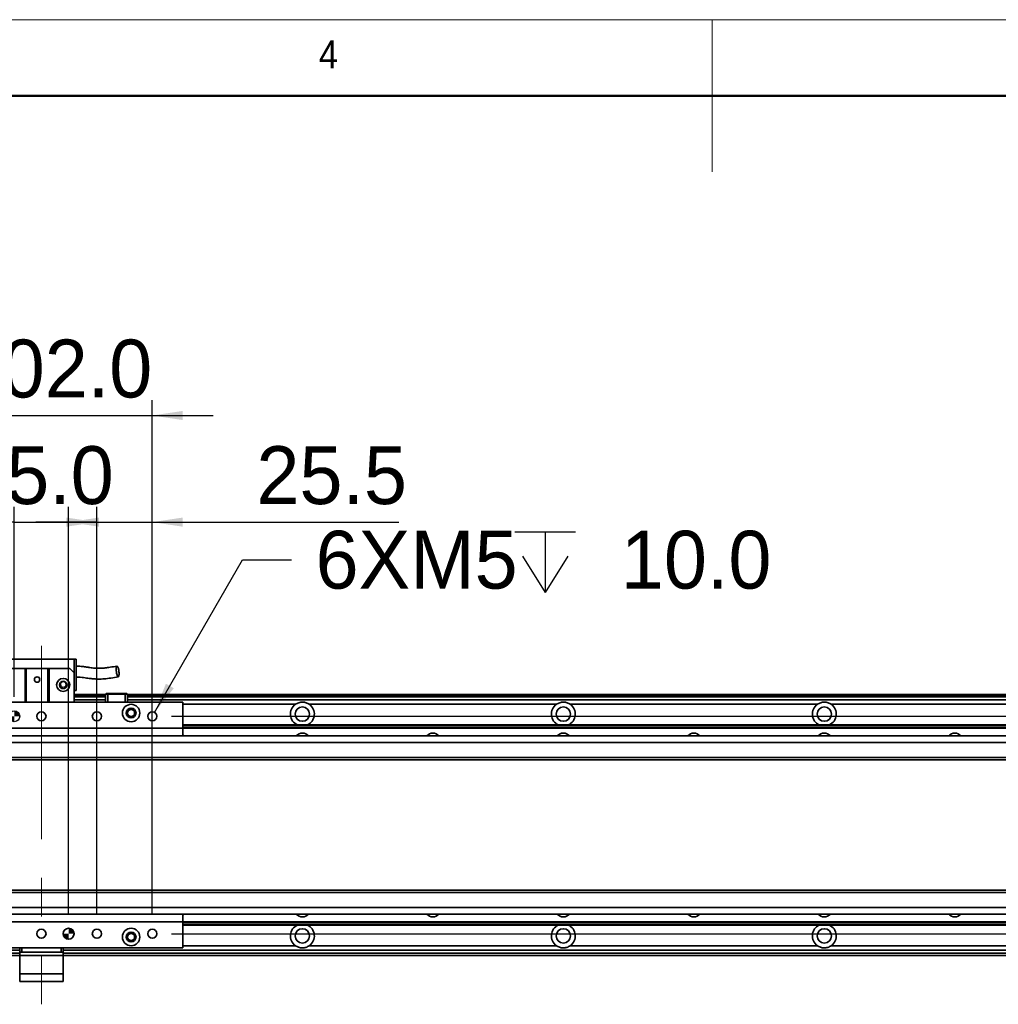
# Model space of a CAD drawing. Header units: millimetres. Extents: x 35 to 2905, y 35 to 2044.
# Tile 6 of 8: x 1152 to 1602, y 1591 to 2044. Entities that reach past the tile are written whole.
import ezdxf

# ---------------------------------------------------------------- set-up
doc = ezdxf.new("R2010")
doc.units = ezdxf.units.MM
doc.header["$LTSCALE"] = 7
doc.linetypes.add('CENTERX2', pattern=[20.32, 12.7, -2.54, 2.54, -2.54])
doc.layers.add('黑色实线', color=7, linetype='Continuous')
doc.styles.add('SLDTEXTSTYLE1', font='Gothic.ttf', dxfattribs={"width": 0.913})
doc.styles.add('SLDTEXTSTYLE8', font='txt')
doc.dimstyles.new('SLDDIMSTYLE0', dxfattribs={"dimtxt": 26.6, "dimasz": 14, "dimexe": 0, "dimexo": 0.0625, "dimgap": 6.65, "dimtad": 2, "dimdec": 1, "dimrnd": 1e-09, "dimzin": 4, "dimdsep": 46, "dimtxsty": 'SLDTEXTSTYLE8', "dimsah": 1, "dimcen": 0.09, "dimadec": 0, "dimazin": 1, "dimtfac": 1, "dimtdec": 1, "dimtmove": 0, "dimatfit": 0, "dimfxl": 0, "dimfrac": 2, "dimtolj": 1, "dimtzin": 12, "dimarcsym": 0})
doc.dimstyles.new('SLDDIMSTYLE1', dxfattribs={"dimtxt": 26.6, "dimasz": 14, "dimexe": 0, "dimexo": 0.0625, "dimgap": 6.65, "dimtad": 2, "dimdec": 1, "dimrnd": 1e-09, "dimzin": 12, "dimdsep": 46, "dimtxsty": 'SLDTEXTSTYLE8', "dimsah": 1, "dimcen": 0.09, "dimadec": 0, "dimazin": 3, "dimtfac": 1, "dimtdec": 1, "dimtmove": 0, "dimatfit": 0, "dimfxl": 0, "dimfrac": 2, "dimtolj": 1, "dimtzin": 12, "dimarcsym": 0})
doc.dimstyles.new('SLDDIMSTYLE3', dxfattribs={"dimtxt": 26.6, "dimasz": 14, "dimexe": 0, "dimexo": 0.0625, "dimgap": 6.65, "dimtad": 0, "dimtih": 1, "dimtoh": 1, "dimdec": 6, "dimrnd": 1e-09, "dimzin": 12, "dimdsep": 46, "dimtxsty": 'SLDTEXTSTYLE8', "dimsah": 1, "dimcen": 0, "dimadec": 0, "dimazin": 3, "dimtfac": 1, "dimtdec": 1, "dimtofl": 0, "dimtmove": 0, "dimatfit": 3, "dimfxl": 0, "dimfrac": 2, "dimtolj": 1, "dimtzin": 12, "dimarcsym": 0})

# ---------------------------------------------------------------- blocks, each defined once
blk = doc.blocks.new('_D_7')
at = {"layer": '黑色实线'}
for p, q in [((2129.58, 1723.68), (2129.58, 1751.68)), ((1221.47, 1723.68), (2136.58, 1723.68)), ((2129.58, 1623.68), (2129.58, 1723.68)), ((1221.47, 1623.68), (2136.58, 1623.68)), ((2129.58, 1623.68), (2129.58, 1595.68))]:
    blk.add_line(p, q, dxfattribs=at)
for points in [[(2129.58, 1723.68), (2131.68, 1737.68), (2127.48, 1737.68)], [(2129.58, 1623.68), (2127.48, 1609.68), (2131.68, 1609.68)]]:
    blk.add_solid(points, dxfattribs=at)
at = {"layer": '黑色实线', "insert": (2094.68, 1633.26), "char_height": 26.6, "attachment_point": 1, "rotation": 90, "style": 'SLDTEXTSTYLE8'}
blk.add_mtext('100.0', dxfattribs=at)
blk = doc.blocks.new('SW_SYMBOL_HOLE_DEPTH')
at = {"layer": '黑色实线', "color": 0}
for p, q in [((0, 6125), (5600, 6125)), ((2800, 6125), (2800, 525)), ((700, 3885), (2800, 525)), ((4900, 3885), (2800, 525))]:
    blk.add_line(p, q, dxfattribs=at)
blk = doc.blocks.new('_D_8')
at = {"layer": '黑色实线'}
for p, q in [((1213.63, 1725.49), (1254.1, 1795.58)), ((1254.1, 1795.58), (1276.54, 1795.58))]:
    blk.add_line(p, q, dxfattribs=at)
blk.add_solid([(1213.63, 1725.49), (1222.45, 1736.57), (1218.82, 1738.67)], dxfattribs=at)
at = {"layer": '黑色实线', "xscale": 0.004985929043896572, "yscale": 0.004985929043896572, "zscale": 0.004985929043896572}
blk.add_blockref('SW_SYMBOL_HOLE_DEPTH', (1379.24, 1777.97), dxfattribs=at)
at = {"layer": '黑色实线', "char_height": 26.6, "attachment_point": 1, "style": 'SLDTEXTSTYLE8'}
for s, insert in [('6XM5', (1287.65, 1808.98)), (' 10.0', (1418.17, 1808.98))]:
    blk.add_mtext(s, dxfattribs=dict(at, insert=insert))
blk = doc.blocks.new('_D_10')
at = {"layer": '黑色实线'}
for p, q in [((1149.08, 1732.57), (1149.08, 1819.96)), ((1174.08, 1632.57), (1174.08, 1819.96)), ((1149.08, 1812.96), (1121.08, 1812.96)), ((1149.08, 1812.96), (1174.08, 1812.96)), ((1174.08, 1812.96), (1202.08, 1812.96))]:
    blk.add_line(p, q, dxfattribs=at)
for points in [[(1149.08, 1812.96), (1135.08, 1815.06), (1135.08, 1810.86)], [(1174.08, 1812.96), (1188.08, 1810.86), (1188.08, 1815.06)]]:
    blk.add_solid(points, dxfattribs=at)
at = {"layer": '黑色实线', "insert": (1125.6, 1847.86), "char_height": 26.6, "attachment_point": 1, "style": 'SLDTEXTSTYLE8'}
blk.add_mtext('25.0', dxfattribs=at)
blk = doc.blocks.new('_D_11')
at = {"layer": '黑色实线'}
for p, q in [((1110.58, 1632.57), (1110.58, 1868.99)), ((1212.58, 1632.57), (1212.58, 1868.99)), ((1110.58, 1861.99), (1082.58, 1861.99)), ((1110.58, 1861.99), (1212.58, 1861.99)), ((1212.58, 1861.99), (1240.58, 1861.99))]:
    blk.add_line(p, q, dxfattribs=at)
for points in [[(1110.58, 1861.99), (1096.58, 1864.09), (1096.58, 1859.89)], [(1212.58, 1861.99), (1226.58, 1859.89), (1226.58, 1864.09)]]:
    blk.add_solid(points, dxfattribs=at)
at = {"layer": '黑色实线', "insert": (1123.53, 1896.89), "char_height": 26.6, "attachment_point": 1, "style": 'SLDTEXTSTYLE8'}
blk.add_mtext('102.0', dxfattribs=at)
blk = doc.blocks.new('_D_12')
at = {"layer": '黑色实线'}
for p, q in [((1187.08, 1632.57), (1187.08, 1819.96)), ((1212.58, 1632.57), (1212.58, 1819.96)), ((1187.08, 1812.96), (1159.08, 1812.96)), ((1187.08, 1812.96), (1212.58, 1812.96)), ((1212.58, 1812.96), (1325.99, 1812.96))]:
    blk.add_line(p, q, dxfattribs=at)
for points in [[(1187.08, 1812.96), (1173.08, 1815.06), (1173.08, 1810.86)], [(1212.58, 1812.96), (1226.58, 1810.86), (1226.58, 1815.06)]]:
    blk.add_solid(points, dxfattribs=at)
at = {"layer": '黑色实线', "insert": (1260.45, 1847.86), "char_height": 26.6, "attachment_point": 1, "style": 'SLDTEXTSTYLE8'}
blk.add_mtext('25.5', dxfattribs=at)
blk = doc.blocks.new('SW_DOWELSYMBOL_0')
at = {"linetype": 'Continuous', "lineweight": 18}
h = blk.add_hatch(color=0, dxfattribs=at)
edge = h.paths.add_edge_path(flags=0)
edge.add_arc((0, 0), 2.5, 180, 270)
edge.add_line((0, -2.5), (0, 0))
edge.add_line((0, 0), (-2.5, 0))
h = blk.add_hatch(color=0, dxfattribs=at)
edge = h.paths.add_edge_path(flags=0)
edge.add_arc((0, 0), 2.5, 0, 90)
edge.add_line((0, 2.5), (0, 0))
edge.add_line((0, 0), (2.5, 0))
at = {"layer": '黑色实线', "color": 0}
blk.add_circle((0, 0), 2.5, dxfattribs=at)
blk = doc.blocks.new('SW_DOWELSYMBOL_1')
at = {"linetype": 'Continuous', "lineweight": 18}
h = blk.add_hatch(color=0, dxfattribs=at)
edge = h.paths.add_edge_path(flags=0)
edge.add_arc((0, 0), 2.5, 180, 270)
edge.add_line((0, -2.5), (0, 0))
edge.add_line((0, 0), (-2.5, 0))
h = blk.add_hatch(color=0, dxfattribs=at)
edge = h.paths.add_edge_path(flags=0)
edge.add_arc((0, 0), 2.5, 0, 90)
edge.add_line((0, 2.5), (0, 0))
edge.add_line((0, 0), (2.5, 0))
at = {"layer": '黑色实线', "color": 0}
blk.add_circle((0, 0), 2.5, dxfattribs=at)

msp = doc.modelspace()

# ---------------------------------------------------------------- linework, layer by layer
at = {"color": 7, "linetype": 'Continuous', "lineweight": 18}
for p, q in [((2905, 2044), (35, 2044)), ((1470, 2044), (1470, 1974)), ((70, 2009), (2870, 2009))]:
    msp.add_line(p, q, dxfattribs=at)
at = {"color": 7, "linetype": 'Continuous', "lineweight": 50}
msp.add_line((2870, 2009), (70, 2009), dxfattribs=at)
at = {"color": 7, "linetype": 'Continuous', "lineweight": 35}
for p, q in [((1142.5847493, 1749.9869679), (1176.5847884, 1749.9869679)), ((1176.5847884, 1749.9869679), (1177.584716, 1749.9869679)), ((1176.5847884, 1749.9869679), (1176.5847884, 1743.5869713)), ((1177.584716, 1735.58697), (1177.584716, 1749.9869679)), ((1144.5847236, 1745.5869679), (1154.0847503, 1745.5869679)), ((1154.0847503, 1730.1763397), (1154.0847503, 1745.5869679)), ((1154.0847503, 1745.5869679), (1154.5847141, 1745.5869679)), ((1154.5847141, 1745.5869679), (1154.5847141, 1730.1763397)), ((1164.5848237, 1745.5869679), (1154.5847141, 1745.5869679)), ((1164.5848237, 1730.1763397), (1164.5848237, 1745.5869679)), ((1164.5848237, 1745.5869679), (1165.0847875, 1745.5869679)), ((1165.0847875, 1745.5869679), (1165.0847875, 1730.1763397)), ((1165.0847875, 1745.5869679), (1174.5848142, 1745.5869679)), ((1176.5847884, 1743.5869713), (1174.5848142, 1745.5869679)), ((1176.5847884, 1743.5869713), (1176.5847884, 1730.1763397)), ((1176.5847884, 1735.58697), (1177.584716, 1735.58697)), ((1191.384741, 1734.1763404), (1191.0848104, 1733.8763427)), ((1191.384741, 1734.1763404), (1192.2090732, 1734.1763404)), ((1192.0847379, 1733.8763427), (1192.2090732, 1734.1763404)), ((1192.2090732, 1734.1763404), (1199.960538, 1734.1763404)), ((1200.0847541, 1733.8763427), (1199.960538, 1734.1763404)), ((1199.960538, 1734.1763404), (1200.7847511, 1734.1763404)), ((1201.0848008, 1733.8763427), (1200.7847511, 1734.1763404)), ((1226.5847408, 1730.1763397), (1096.5847455, 1730.1763397)), ((1191.0848104, 1733.6814802), (1176.5847884, 1733.6814802)), ((1176.5847884, 1733.4814806), (1191.0848104, 1733.4814806)), ((1176.5847884, 1733.2814809), (1191.0848104, 1733.2814809)), ((1191.0848104, 1733.1814792), (1176.5847884, 1733.1814792)), ((1191.0848104, 1731.1763417), (1176.5847884, 1731.1763417)), ((1192.0847379, 1733.8763427), (1191.0848104, 1733.8763427)), ((1191.0848104, 1730.1763397), (1191.0848104, 1733.8763427)), ((1192.0847379, 1733.8763427), (1192.0847379, 1730.1763397)), ((1200.0847541, 1733.8763427), (1192.0847379, 1733.8763427)), ((1201.0848008, 1733.8763427), (1200.0847541, 1733.8763427)), ((1200.0847541, 1730.1763397), (1200.0847541, 1733.8763427)), ((1201.0848008, 1733.8763427), (1201.0848008, 1730.1763397)), ((2047.5848399, 1733.6814802), (1201.0848008, 1733.6814802)), ((1201.0848008, 1733.4814806), (1991.5847265, 1733.4814806)), ((1201.0848008, 1733.2814809), (1991.5847265, 1733.2814809)), ((2047.5848399, 1733.1814792), (1201.0848008, 1733.1814792)), ((2047.5848399, 1731.1763417), (1201.0848008, 1731.1763417)), ((1226.5847408, 1730.1763397), (1226.5847408, 1718.1763415)), ((1398.4151565, 1729.1763414), (1284.7543441, 1729.1763414)), ((1518.4151613, 1729.1763414), (1404.7543489, 1729.1763414)), ((1638.415166, 1729.1763414), (1524.7543536, 1729.1763414)), ((1226.5847408, 1718.1763415), (1096.5847455, 1718.1763415)), ((1226.5847408, 1719.6763408), (2041.584798, 1719.6763408)), ((1226.5847408, 1719.3833206), (2041.584798, 1719.3833206)), ((1226.5847408, 1718.4844602), (2041.584798, 1718.4844602)), ((1226.5847408, 1718.1914401), (2041.584798, 1718.1914401)), ((1226.5847408, 1718.1763415), (1226.5847408, 1714.681479)), ((2027.0846568, 1714.681479), (296.0847699, 1714.681479)), ((2027.0846568, 1711.6814766), (296.0847699, 1711.6814766)), ((2027.0846568, 1704.6814755), (296.0847699, 1704.6814755)), ((296.0847699, 1703.6814753), (2027.0846568, 1703.6814753)), ((2027.0846568, 1643.6814804), (296.0847699, 1643.6814804)), ((2027.0846568, 1642.6814821), (296.0847699, 1642.6814821)), ((2027.0846568, 1635.6814828), (296.0847699, 1635.6814828)), ((2027.0846568, 1632.6814805), (296.0847699, 1632.6814805)), ((1226.5847408, 1632.6814805), (1226.5847408, 1629.1763399)), ((1226.5847408, 1629.1763399), (1096.5847455, 1629.1763399)), ((1226.5847408, 1629.1763399), (1226.5847408, 1617.1763417)), ((1226.5847408, 1629.1715157), (2041.584798, 1629.1715157)), ((1226.5847408, 1628.8784992), (2041.584798, 1628.8784992)), ((1226.5847408, 1627.9796351), (2041.584798, 1627.9796351)), ((1226.5847408, 1627.6866187), (2041.584798, 1627.6866187)), ((1226.5847408, 1617.1763417), (1096.5847455, 1617.1763417)), ((1151.5848123, 1615.1763413), (1151.5848123, 1617.1763417)), ((1152.5847398, 1617.1763417), (1152.5847398, 1615.1763413)), ((1170.5847465, 1615.1763413), (1170.5847465, 1617.1763417)), ((1171.5847932, 1617.1763417), (1171.5847932, 1615.1763413)), ((1398.4151565, 1618.1866181), (1284.7543441, 1618.1866181)), ((1518.4151613, 1618.1866181), (1404.7543489, 1618.1866181)), ((1638.415166, 1618.1866181), (1524.7543536, 1618.1866181)), ((1151.5848123, 1616.1866177), (275.5847656, 1616.1866177)), ((1151.5848123, 1613.6814792), (275.5847656, 1613.6814792)), ((1152.5847398, 1615.1763413), (1151.5848123, 1615.1763413)), ((1151.5848123, 1613.6763383), (1151.5848123, 1615.1763413)), ((1171.5847932, 1613.6763383), (1151.5848123, 1613.6763383)), ((1151.5848123, 1613.6763383), (1151.5848123, 1605.1763434)), ((1170.5847465, 1615.1763413), (1152.5847398, 1615.1763413)), ((1171.5847932, 1615.1763413), (1170.5847465, 1615.1763413)), ((2047.5848399, 1616.1866177), (1171.5847932, 1616.1866177)), ((1171.5847932, 1615.1763413), (1171.5847932, 1613.6763383)), ((2047.5848399, 1613.6814792), (1171.5847932, 1613.6814792)), ((1171.5847932, 1613.6763383), (1171.5847932, 1605.1763434)), ((1151.5848123, 1605.1763434), (1171.5847932, 1605.1763434)), ((1151.5848123, 1601.6763438), (1151.5848123, 1605.1763434)), ((1171.5847932, 1605.1763434), (1171.5847932, 1601.6763438)), ((1171.5847932, 1601.6763438), (1151.5848123, 1601.6763438))]:
    msp.add_line(p, q, dxfattribs=at)
at = {"color": 8, "linetype": 'Continuous', "lineweight": 35}
for p, q in [((1191.0848104, 1732.6814782), (1176.5847884, 1732.6814782)), ((2047.5848399, 1732.6814782), (1201.0848008, 1732.6814782)), ((1278.4151517, 1729.1763414), (1226.5847408, 1729.1763414)), ((1278.4151517, 1618.1866181), (1226.5847408, 1618.1866181)), ((1151.5848123, 1614.6814775), (275.5847656, 1614.6814775)), ((2047.5848399, 1614.6814775), (1171.5847932, 1614.6814775))]:
    msp.add_line(p, q, dxfattribs=at)
at = {"color": 7, "linetype": 'Continuous', "lineweight": 35, "flags": 128}
for points in [[(1227.1552764, 1714.681479), (1226.9319974, 1714.8503501), (1226.578065, 1715.062945)], [(1226.5828334, 1632.2922137), (1226.9358121, 1632.5050246), (1227.167555, 1632.6814805)]]:
    msp.add_lwpolyline(points, dxfattribs=at)
at = {"color": 7, "linetype": 'Continuous', "lineweight": 35}
for centre, radius in [((1159.5847656, 1740.5869685), 1.25), ((1171.5847656, 1738.0869685), 3), ((1171.5847656, 1738.0869685), 1.7), ((1171.5847656, 1738.0869685), 1.6), ((1161.5847656, 1723.6763412), 2.1), ((1187.0847656, 1723.6763412), 2.1), ((1202.8347656, 1725.1763412), 4), ((1202.8347656, 1725.1763412), 2.25), ((1202.8347656, 1725.1763412), 2), ((1202.8347656, 1725.1763412), 1.621), ((1212.5847656, 1723.6763412), 2.1), ((1281.5847656, 1724.6814792), 3.3), ((1401.5847656, 1724.6814792), 3.3), ((1521.5847656, 1724.6814792), 3.3), ((1161.5847656, 1623.6763412), 2.1), ((1174.0847656, 1623.6763412), 2.5), ((1187.0847656, 1623.6763412), 2.1), ((1202.8347656, 1622.1763412), 4), ((1212.5847656, 1623.6763412), 2.1), ((1281.5847656, 1622.6814792), 3.3), ((1401.5847656, 1622.6814792), 3.3), ((1521.5847656, 1622.6814792), 3.3), ((1202.8347656, 1622.1763412), 2.25), ((1202.8347656, 1622.1763412), 2), ((1202.8347656, 1622.1763412), 1.621)]:
    msp.add_circle(centre, radius, dxfattribs=at)
for centre, radius, start, end in [((1281.5847656, 1724.6814792), 5.5, 125.18978779, 245.508820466), ((1281.5847656, 1724.6814792), 5.5, 294.491179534, 54.81021221), ((1401.5847656, 1724.6814792), 5.5, 125.18978779, 245.508820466), ((1401.5847656, 1724.6814792), 5.5, 294.491179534, 54.81021221), ((1521.5847656, 1724.6814792), 5.5, 125.18978779, 245.508820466), ((1521.5847656, 1724.6814792), 5.5, 294.491179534, 54.81021221), ((1281.5847656, 1712.1763412), 3.75, 41.91572044, 138.08427956), ((1341.5847656, 1712.1763412), 3.75, 41.91572044, 138.08427956), ((1401.5847656, 1712.1763412), 3.75, 41.91572044, 138.08427956), ((1461.5847656, 1712.1763412), 3.75, 41.91572044, 138.08427956), ((1521.5847656, 1712.1763412), 3.75, 41.91572044, 138.08427956), ((1581.5847656, 1712.1763412), 3.75, 41.91572044, 138.08427956), ((1281.5847656, 1635.1866173), 3.75, 221.915720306, 318.084279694), ((1341.5847656, 1635.1866173), 3.75, 221.915720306, 318.084279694), ((1401.5847656, 1635.1866173), 3.75, 221.915720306, 318.084279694), ((1461.5847656, 1635.1866173), 3.75, 221.915720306, 318.084279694), ((1521.5847656, 1635.1866173), 3.75, 221.915720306, 318.084279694), ((1581.5847656, 1635.1866173), 3.75, 221.915720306, 318.084279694), ((1281.5847656, 1622.6814792), 5.5, 114.491179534, 234.81021221), ((1281.5847656, 1622.6814792), 5.5, 305.18978779, 65.508820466), ((1401.5847656, 1622.6814792), 5.5, 114.491179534, 234.81021221), ((1401.5847656, 1622.6814792), 5.5, 305.18978779, 65.508820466), ((1521.5847656, 1622.6814792), 5.5, 114.491179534, 234.81021221), ((1521.5847656, 1622.6814792), 5.5, 305.18978779, 65.508820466)]:
    msp.add_arc(centre, radius, start, end, dxfattribs=at)
for points, knots in [([(1196.3265621, 1746.7384253), (1195.2822754, 1746.5725461), (1193.4621834, 1746.2834344), (1191.0836614, 1745.912615), (1189.2731132, 1745.7683616), (1187.688898, 1745.7402787), (1185.9190208, 1745.8203262), (1184.0643626, 1746.0422198), (1182.1668777, 1746.3282634), (1180.6471309, 1746.5499987), (1179.2266582, 1746.685069), (1178.2828141, 1746.7375907), (1177.725553, 1746.7151391), (1177.584716, 1746.7094649)], [0, 0, 0, 0, 0.172818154, 0.3012055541, 0.3945093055, 0.4621948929, 0.5502996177, 0.6704393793, 0.7542687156, 0.8531303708, 0.9124961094, 0.9778850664, 1, 1, 1, 1]), ([(1195.9447347, 1745.5763732), (1195.971132, 1745.8254728), (1196.0239851, 1746.3242234), (1196.2016448, 1746.7291217), (1196.4243124, 1746.7704347), (1196.6562353, 1746.4902781), (1196.8722461, 1745.9794167), (1197.059572, 1745.2860518), (1197.1996961, 1744.4787571), (1197.277414, 1743.6395037), (1197.2812279, 1742.8606927), (1197.2084714, 1742.2398717), (1197.0673404, 1741.8490314), (1196.8683328, 1741.7620485), (1196.6671553, 1741.8661972), (1196.4776722, 1742.2106992), (1196.307809, 1742.7416799), (1196.1562815, 1743.4752428), (1196.0453414, 1744.2215088), (1195.9712041, 1744.7654574), (1195.94332, 1745.0244488), (1195.9315189, 1745.109474), (1195.9315147, 1745.1317999), (1195.9304701, 1745.205977), (1195.9330626, 1745.3620917), (1195.9402573, 1745.4941751), (1195.9447347, 1745.5763732)], [0, 0, 0, 0, 0.06481759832, 0.12977865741, 0.1897314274, 0.24261844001, 0.29441369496, 0.34624385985, 0.39872417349, 0.45219994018, 0.50660169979, 0.56145245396, 0.61605131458, 0.66977197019, 0.72706933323, 0.76537709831, 0.80369081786, 0.85890976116, 0.91422880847, 0.94955479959, 0.96400082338, 0.96485077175, 0.96575883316, 0.96871016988, 0.98052774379, 1, 1, 1, 1]), ([(1171.4564048, 1736.9542633), (1171.4002171, 1736.9563982), (1171.2068949, 1736.9637439), (1170.880827, 1737.0754842), (1170.5391681, 1737.3450797), (1170.3025493, 1737.7318239), (1170.2094824, 1738.1920793), (1170.2824324, 1738.6731513), (1170.5234349, 1739.1131462), (1170.7950067, 1739.3533757), (1170.9594257, 1739.4481594), (1170.9774219, 1739.4585338)], [0, 0, 0, 0, 0.0488315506, 0.1680120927, 0.2919260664, 0.4205379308, 0.5539559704, 0.6921624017, 0.8349346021, 0.9819330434, 1, 1, 1, 1]), ([(1171.7973434, 1736.9567853), (1171.9368243, 1736.9813519), (1172.2160303, 1737.0305282), (1172.5681868, 1737.2841648), (1172.8186833, 1737.6301227), (1172.9427472, 1738.0405872), (1172.9327923, 1738.4685387), (1172.7927699, 1738.8710799), (1172.5444322, 1739.222294), (1172.3095649, 1739.3797488), (1172.1920453, 1739.4585338)], [0, 0, 0, 0, 0.1248135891, 0.2498456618, 0.3748663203, 0.4998603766, 0.6248437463, 0.749832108, 0.8748246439, 1, 1, 1, 1]), ([(1177.584716, 1741.701207), (1177.9538826, 1741.7172281), (1178.8414115, 1741.7557451), (1180.2126928, 1741.5762519), (1181.6292273, 1741.3754982), (1182.9051047, 1741.1831906), (1184.0052671, 1741.0360504), (1184.9581966, 1740.930599), (1186.2038932, 1740.8217945), (1188.0325756, 1740.7445169), (1190.6323361, 1740.8427318), (1193.6315119, 1741.261212), (1195.7696503, 1741.6105046), (1196.8973361, 1741.7947267)], [0, 0, 0, 0, 0.0561746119, 0.1350517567, 0.2093745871, 0.2758339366, 0.3326395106, 0.3788403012, 0.4216804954, 0.5224895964, 0.6560404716, 0.8185906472, 1, 1, 1, 1]), ([(1171.3722431, 1736.9567816), (1171.2404827, 1736.9959048), (1170.9948394, 1737.0688431), (1170.7217331, 1737.3051071), (1170.5544362, 1737.5525141), (1170.4547574, 1737.8204215), (1170.4295269, 1738.0301325), (1170.4371354, 1738.1618326), (1170.4391443, 1738.1875917), (1170.4396507, 1738.1928424), (1170.4397633, 1738.1948178), (1170.4399099, 1738.195387), (1170.4399074, 1738.1952556), (1170.4399072, 1738.1952431)], [0, 0, 0, 0, 0.2369271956, 0.4417080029, 0.6142322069, 0.7545021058, 0.9380794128, 0.9829676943, 0.9897874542, 0.9952058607, 0.9975511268, 0.9997682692, 1, 1, 1, 1]), ([(1284.7543441, 1729.1763414), (1284.2948329, 1729.4457353), (1283.3464188, 1730.0017543), (1281.6625218, 1730.2611982), (1279.9203537, 1730.0456832), (1278.9147723, 1729.4649014), (1278.4151517, 1729.1763414)], [0, 0, 0, 0, 0.2356940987, 0.4864638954, 0.7448509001, 1, 1, 1, 1]), ([(1404.7543489, 1729.1763414), (1404.2948377, 1729.4457353), (1403.3464236, 1730.0017543), (1401.6625266, 1730.2611982), (1399.9203585, 1730.0456832), (1398.9147771, 1729.4649014), (1398.4151565, 1729.1763414)], [0, 0, 0, 0, 0.2356940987, 0.4864638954, 0.7448509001, 1, 1, 1, 1]), ([(1524.7543536, 1729.1763414), (1524.2948425, 1729.4457353), (1523.3464284, 1730.0017543), (1521.6625313, 1730.2611982), (1519.9203633, 1730.0456832), (1518.9147818, 1729.4649014), (1518.4151613, 1729.1763414)], [0, 0, 0, 0, 0.2356940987, 0.4864638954, 0.7448509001, 1, 1, 1, 1]), ([(1226.5778266, 1715.063094), (1226.7368104, 1714.973549), (1226.9400906, 1714.8590546), (1227.0071494, 1714.7132509), (1227.021762, 1714.681479)], [0, 0, 0, 0, 0.7820916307, 1, 1, 1, 1]), ([(1227.0307027, 1632.6814805), (1226.9719133, 1632.5980582), (1226.8695161, 1632.4527563), (1226.6649466, 1632.3383242), (1226.5778266, 1632.2895911)], [0, 0, 0, 0, 0.5741304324, 1, 1, 1, 1]), ([(1278.4151517, 1618.1866181), (1278.8746629, 1617.9172242), (1279.823077, 1617.3612051), (1281.506974, 1617.1017613), (1283.2491421, 1617.3172763), (1284.2547235, 1617.8980581), (1284.7543441, 1618.1866181)], [0, 0, 0, 0, 0.2356940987, 0.4864638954, 0.7448509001, 1, 1, 1, 1]), ([(1398.4151565, 1618.1866181), (1398.8746677, 1617.9172242), (1399.8230818, 1617.3612051), (1401.5069788, 1617.1017613), (1403.2491469, 1617.3172763), (1404.2547283, 1617.8980581), (1404.7543489, 1618.1866181)], [0, 0, 0, 0, 0.2356940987, 0.4864638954, 0.7448509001, 1, 1, 1, 1]), ([(1518.4151613, 1618.1866181), (1518.8746725, 1617.9172242), (1519.8230865, 1617.3612051), (1521.5069836, 1617.1017613), (1523.2491516, 1617.3172763), (1524.2547331, 1617.8980581), (1524.7543536, 1618.1866181)], [0, 0, 0, 0, 0.2356940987, 0.4864638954, 0.7448509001, 1, 1, 1, 1])]:
    msp.add_open_spline(points, degree=3, knots=knots, dxfattribs=at)
at = {"layer": '黑色实线', "linetype": 'CENTERX2', "lineweight": 18}
msp.add_line((1161.5847656, 1756.1314792), (1161.5847656, 1591.2314792), dxfattribs=at)

# ---------------------------------------------------------------- block references
at = {"layer": '黑色实线'}
for name, p in [('SW_DOWELSYMBOL_0', (1149.0847656, 1723.6763412)), ('SW_DOWELSYMBOL_1', (1174.0847656, 1623.6763412))]:
    msp.add_blockref(name, p, dxfattribs=at)

# ---------------------------------------------------------------- texts
at = {"color": 7, "linetype": 'Continuous', "lineweight": 0, "insert": (1289.1666667, 2034.5241742), "char_height": 12.9645833, "attachment_point": 1, "style": 'SLDTEXTSTYLE1'}
msp.add_mtext('4', dxfattribs=at)

# ---------------------------------------------------------------- dimensions: what is measured, and where the dimension line sits
at = {"layer": '黑色实线'}
for base, p1, p2, dimstyle, picture, middle in [((1212.5847656, 1861.9870716), (1110.5847656, 1623.6763412), (1212.5847656, 1623.6763412), 'SLDDIMSTYLE0', '_D_11', (1165.9017882, 1861.9870716)), ((1174.0847656, 1812.960289), (1149.0847656, 1723.6763412), (1174.0847656, 1623.6763412), 'SLDDIMSTYLE0', '_D_10', (1158.3707675, 1812.960289)), ((1212.5847656, 1812.960289), (1187.0847656, 1623.6763412), (1212.5847656, 1623.6763412), 'SLDDIMSTYLE1', '_D_12', (1293.2190835, 1812.960289))]:
    dim = msp.add_linear_dim(base=base, p1=p1, p2=p2, dimstyle=dimstyle, dxfattribs=at)
    dim.commit()
    dim.dimension.update_dxf_attribs({"geometry": picture, "text_midpoint": middle, "dimtype": 160})
dim = msp.add_diameter_dim_2p(p1=(1211.5347656, 1721.8576878), p2=(1213.6347656, 1725.4949945), text='6XM5{\\fGDT;x} 10.0\\P', dimstyle='SLDDIMSTYLE3', override={"dimpost": '<>'}, dxfattribs=at)
dim.commit()
dim.dimension.update_dxf_attribs({"geometry": '_D_8', "text_midpoint": (1390.5229468, 1795.577195), "dimtype": 163})
dim = msp.add_linear_dim(base=(2129.5847656, 1723.6763412), p1=(1212.5847656, 1623.6763412), p2=(1212.5847656, 1723.6763412), angle=90, dimstyle='SLDDIMSTYLE0', dxfattribs=at)
dim.commit()
dim.dimension.update_dxf_attribs({"geometry": '_D_7', "text_midpoint": (2129.5847656, 1675.6387155), "dimtype": 160})

doc.saveas('drawing.dxf')
